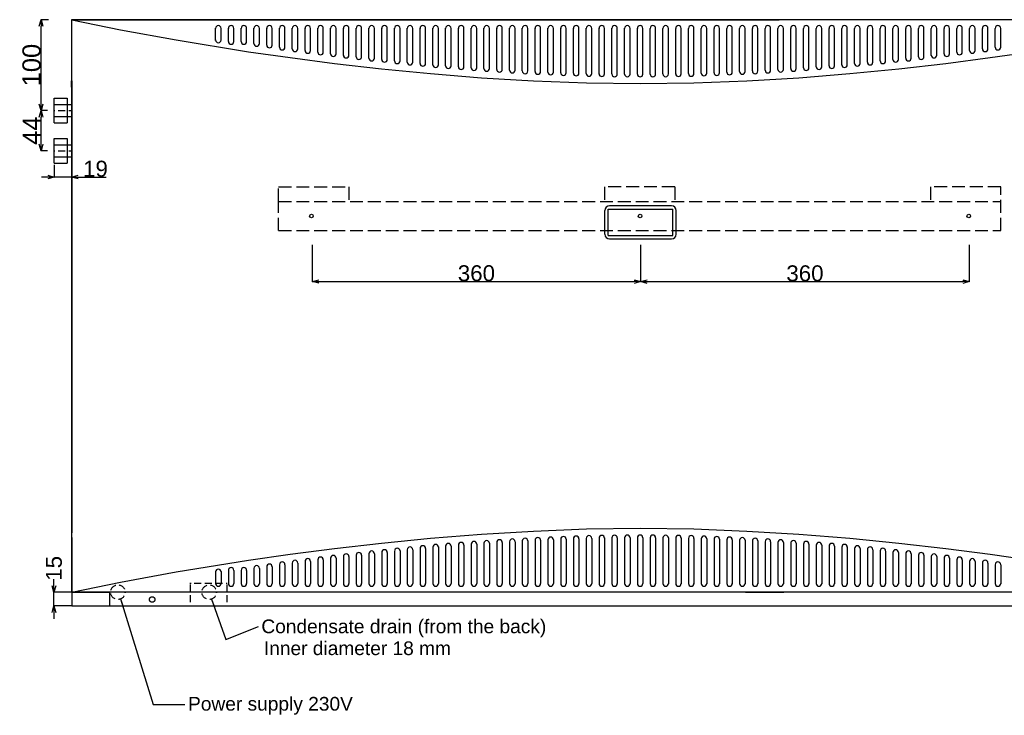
# Model space of a CAD drawing. Extents: x -655 to 3485, y -653 to 2062.
# Tile 3 of 6: x -57 to 1021, y -120 to 642. Entities that reach past the tile are written whole.
import ezdxf

# ---------------------------------------------------------------- set-up
doc = ezdxf.new("R2010")
doc.units = 0
doc.header["$MEASUREMENT"] = 0
doc.linetypes.add('Achse', pattern=[11.5, 0, -4, 7.5, 0])
doc.linetypes.add('Hidden Line', pattern=[19.5611, 14.1111, -5.45])
for name, color, linetype in [('Desky', 7, 'Continuous'), ('Kóty délkové', 7, 'Continuous'), ('Nábytek a zařízení', 7, 'Continuous'), ('Oblouky a kružnice', 7, 'Continuous'), ('Popisky', 7, 'Continuous'), ('Střechy', 7, 'Continuous'), ('Textové bloky', 7, 'Continuous'), ('W_BETON_N2', 7, 'Continuous'), ('W_BETON_N4', 7, 'Continuous'), ('W_VERBLEND_N2', 7, 'Continuous'), ('Zdi', 7, 'Continuous'), ('Čáry', 7, 'Continuous')]:
    doc.layers.add(name, color=color, linetype=linetype)
doc.styles.add('GENERATED_STYLE_1', font='ARIAL.ttf')
doc.styles.get("Standard").update_dxf_attribs({"font": 'txt', "bigfont": 'BIGFONT.SHX'})
doc.dimstyles.new('Dimstyle_32D', dxfattribs={"dimtxt": 17.5, "dimasz": 7.125, "dimexe": 0.18, "dimexo": 0, "dimgap": 0.09, "dimtad": 1, "dimdec": 0, "dimzin": 0, "dimdsep": 46, "dimtxsty": 'GENERATED_STYLE_1', "dimblk": 'ARROWHEAD_3', "dimblk1": 'ARROWHEAD_3', "dimblk2": 'ARROWHEAD_3', "dimcen": 0.09, "dimclrd": 7, "dimclre": 7, "dimclrt": 7, "dimazin": 0, "dimtfac": 1, "dimtdec": 4, "dimtmove": 0, "dimatfit": 0, "dimfxl": 1, "dimtolj": 1, "dimtzin": 0, "dimarcsym": 0})
doc.dimstyles.new('Dimstyle_4D6', dxfattribs={"dimtxt": 17.5, "dimasz": 7.125, "dimexe": 0.18, "dimexo": 0, "dimgap": 0.09, "dimtad": 1, "dimdec": 0, "dimzin": 0, "dimdsep": 46, "dimtxsty": 'GENERATED_STYLE_1', "dimblk": 'ARROWHEAD_3', "dimblk1": 'ARROWHEAD_3', "dimblk2": 'ARROWHEAD_3', "dimcen": 0.09, "dimclrd": 7, "dimclre": 7, "dimclrt": 7, "dimazin": 0, "dimtfac": 1, "dimtdec": 4, "dimtmove": 0, "dimatfit": 0, "dimfxl": 1, "dimtolj": 1, "dimtzin": 0, "dimarcsym": 0})
doc.dimstyles.new('Dimstyle_611', dxfattribs={"dimtxt": 17.5, "dimasz": 7.125, "dimexe": 0.18, "dimexo": 0, "dimgap": 0.09, "dimtad": 1, "dimdec": 0, "dimzin": 0, "dimdsep": 46, "dimtxsty": 'GENERATED_STYLE_1', "dimblk": 'ARROWHEAD_3', "dimblk1": 'ARROWHEAD_3', "dimblk2": 'ARROWHEAD_3', "dimcen": 0.09, "dimclrd": 7, "dimclre": 7, "dimclrt": 7, "dimazin": 0, "dimtfac": 1, "dimtdec": 4, "dimtmove": 0, "dimatfit": 0, "dimfxl": 1, "dimtolj": 1, "dimtzin": 0, "dimarcsym": 0})
doc.dimstyles.new('Dimstyle_822', dxfattribs={"dimtxt": 0.18, "dimasz": 9.12, "dimexe": 0.18, "dimexo": 0.0625, "dimgap": 0.09, "dimtad": 0, "dimtih": 1, "dimtoh": 1, "dimdec": 4, "dimzin": 0, "dimdsep": 46, "dimtxsty": 'Standard', "dimcen": 0.09, "dimadec": 0, "dimazin": 0, "dimtfac": 1, "dimtdec": 4, "dimtmove": 0, "dimatfit": 0, "dimldrblk": 'ARROWHEAD_5', "dimfxl": 1, "dimtolj": 1, "dimtzin": 0, "dimarcsym": 0})
doc.dimstyles.new('Peter', dxfattribs={"dimtxt": 20, "dimasz": 7.125, "dimexe": 0.18, "dimexo": 0, "dimgap": 0.09, "dimtad": 1, "dimdec": 0, "dimzin": 0, "dimdsep": 46, "dimtxsty": 'GENERATED_STYLE_1', "dimblk": 'ARROWHEAD_3', "dimblk1": 'ARROWHEAD_3', "dimblk2": 'ARROWHEAD_3', "dimcen": 0.09, "dimclrd": 7, "dimclre": 7, "dimclrt": 7, "dimazin": 0, "dimtfac": 1, "dimtdec": 4, "dimtmove": 0, "dimatfit": 0, "dimfxl": 1, "dimtolj": 1, "dimtzin": 0, "dimarcsym": 0})

# ---------------------------------------------------------------- blocks, each defined once
blk = doc.blocks.new('SPLINE_1', base_point=(9313.4, 3493.1))
at = {"layer": 'W_VERBLEND_N2', "color": 7, "linetype": 'Continuous'}
blk.add_lwpolyline([(9313.4, 3493.1), (9366.6, 3482.2), (9427.6, 3471), (9507, 3458.1), (9552.4, 3451.6), (9601.1, 3445.3), (9652.5, 3439.4), (9706.3, 3434.1), (9762, 3429.6), (9819.1, 3426.1), (9877.2, 3423.9), (9935.9, 3423.1), (9994.6, 3423.9), (10052.7, 3426.1), (10109.8, 3429.6), (10165.5, 3434.1), (10219.3, 3439.4), (10270.7, 3445.3), (10319.4, 3451.6), (10364.8, 3458.1), (10444.2, 3471), (10505.2, 3482.2), (10558.4, 3493.1)], dxfattribs=at)
blk = doc.blocks.new('SPLINE_3', base_point=(9313.4, 2853.1))
at = {"layer": 'W_VERBLEND_N2', "color": 7, "linetype": 'Continuous'}
blk.add_lwpolyline([(9313.4, 2853.1), (9366.6, 2864.1), (9427.6, 2875.3), (9507, 2888.1), (9552.4, 2894.7), (9601.1, 2901), (9652.5, 2906.9), (9706.3, 2912.2), (9762, 2916.7), (9819.1, 2920.1), (9877.2, 2922.4), (9935.9, 2923.1), (9994.6, 2922.4), (10052.7, 2920.1), (10109.8, 2916.7), (10165.5, 2912.2), (10219.3, 2906.9), (10270.7, 2901), (10319.4, 2894.7), (10364.8, 2888.1), (10444.2, 2875.3), (10505.2, 2864.1), (10558.4, 2853.1)], dxfattribs=at)
blk = doc.blocks.new('ARROWHEAD_3')
at = {"color": 0, "linetype": 'Continuous'}
blk.add_line((0, 0), (-1, 0), dxfattribs=at)
blk.add_lwpolyline([(-1, 0.2679), (0, 0), (-1, -0.2679)], dxfattribs=at)
blk = doc.blocks.new('*D31')
at = {"layer": 'Defpoints', "color": 0}
for p in [(-19.6, 15), (50.5, 15), (0, 0)]:
    blk.add_point(p, dxfattribs=at)
at = {"layer": 'Kóty délkové', "color": 7, "linetype": 'Continuous', "lineweight": -2}
for p, q in [((-19.6, 22.1), (-19.6, 29.3)), ((50.5, 15), (-19.8, 15)), ((-19.6, 0), (-19.6, 15)), ((0, 0), (-19.8, 0)), ((-19.6, 0), (-19.6, -14.2))]:
    blk.add_line(p, q, dxfattribs=at)
at = {"layer": 'Kóty délkové', "color": 7, "lineweight": -2, "xscale": 7.124999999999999, "yscale": 7.124999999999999, "zscale": 7.124999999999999}
for p, rotation in [((-19.6, 15), 269.9999999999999), ((-19.6, 0), 89.99999999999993)]:
    blk.add_blockref('ARROWHEAD_3', p, dxfattribs=dict(at, rotation=rotation))
at = {"layer": 'Kóty délkové', "color": 7, "linetype": 'Continuous', "insert": (-19.6, 41.1), "char_height": 17.5, "attachment_point": 5, "rotation": 90, "style": 'GENERATED_STYLE_1'}
blk.add_mtext('\\A1;15', dxfattribs=at)
blk = doc.blocks.new('ARROWHEAD_5')
at = {"color": 0, "linetype": 'Continuous'}
blk.add_line((0, 0), (-1, 0), dxfattribs=at)
blk.add_solid([(-1, 0.2679), (0, 0), (-1, -0.2679), (-1, 0.2679)], dxfattribs=at)
blk = doc.blocks.new('*D143')
at = {"layer": 'Defpoints', "color": 0}
for p in [(-0.2, 642), (-19.2, 483), (-19.2, 469.7)]:
    blk.add_point(p, dxfattribs=at)
at = {"layer": 'Kóty délkové', "color": 7, "linetype": 'Continuous', "lineweight": -2}
for p, q in [((-0.2, 642), (-0.2, 469.5)), ((-19.2, 483), (-19.2, 469.5)), ((-19.2, 469.7), (-33.4, 469.7)), ((-0.2, 469.7), (-19.2, 469.7)), ((-0.2, 469.7), (37.7, 469.7)), ((-0.2, 469.7), (14.1, 469.7))]:
    blk.add_line(p, q, dxfattribs=at)
at = {"layer": 'Kóty délkové', "color": 7, "lineweight": -2, "xscale": 7.124999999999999, "yscale": 7.124999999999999, "zscale": 7.124999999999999}
blk.add_blockref('ARROWHEAD_3', (-19.2, 469.7), dxfattribs=at)
at = {"layer": 'Kóty délkové', "color": 7, "lineweight": -2, "xscale": 7.124999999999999, "yscale": 7.124999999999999, "zscale": 7.124999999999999, "rotation": 180}
blk.add_blockref('ARROWHEAD_3', (-0.2, 469.7), dxfattribs=at)
at = {"layer": 'Kóty délkové', "color": 7, "linetype": 'Continuous', "insert": (25.9, 478.7), "char_height": 17.5, "attachment_point": 5, "style": 'GENERATED_STYLE_1'}
blk.add_mtext('\\A1;19', dxfattribs=at)
blk = doc.blocks.new('*D144')
at = {"color": 7, "linetype": 'Continuous', "lineweight": -2}
for p, q in [((-25.4, 642), (-33.9, 642)), ((-33.7, 549.7), (-33.7, 634.9)), ((-26.5, 542.5), (-33.9, 542.5))]:
    blk.add_line(p, q, dxfattribs=at)
at = {"layer": 'Defpoints', "color": 0}
for p in [(-33.7, 642), (-25.4, 642), (-26.5, 542.5)]:
    blk.add_point(p, dxfattribs=at)
at = {"color": 7, "lineweight": -2, "xscale": 7.124999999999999, "yscale": 7.124999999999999, "zscale": 7.124999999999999}
for p, rotation in [((-33.7, 642), 90), ((-33.7, 542.5), 270)]:
    blk.add_blockref('ARROWHEAD_3', p, dxfattribs=dict(at, rotation=rotation))
at = {"color": 7, "linetype": 'Continuous', "lineweight": 0, "insert": (-44, 592.3), "char_height": 20, "attachment_point": 5, "rotation": 90, "style": 'GENERATED_STYLE_1'}
blk.add_mtext('\\A1;100', dxfattribs=at)
blk = doc.blocks.new('*D145')
at = {"color": 7, "linetype": 'Continuous', "lineweight": -2}
for p, q in [((-26.5, 542.5), (-33.9, 542.5)), ((-33.7, 505.7), (-33.7, 535.4)), ((-26.7, 498.5), (-33.9, 498.5))]:
    blk.add_line(p, q, dxfattribs=at)
at = {"layer": 'Defpoints', "color": 0}
for p in [(-33.7, 542.5), (-26.5, 542.5), (-26.7, 498.5)]:
    blk.add_point(p, dxfattribs=at)
at = {"color": 7, "lineweight": -2, "xscale": 7.124999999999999, "yscale": 7.124999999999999, "zscale": 7.124999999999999}
for p, rotation in [((-33.7, 542.5), 90), ((-33.7, 498.5), 270)]:
    blk.add_blockref('ARROWHEAD_3', p, dxfattribs=dict(at, rotation=rotation))
at = {"color": 7, "linetype": 'Continuous', "lineweight": 0, "insert": (-43.8, 520.5), "char_height": 20, "attachment_point": 5, "rotation": 90, "style": 'GENERATED_STYLE_1'}
blk.add_mtext('\\A1;44', dxfattribs=at)
blk = doc.blocks.new('*D182')
at = {"layer": 'Defpoints', "color": 0}
for p in [(263.4, 395.6), (623.1, 395.5), (623.1, 355.1)]:
    blk.add_point(p, dxfattribs=at)
at = {"layer": 'Kóty délkové', "color": 7, "linetype": 'Continuous', "lineweight": -2}
for p, q in [((263.4, 395.6), (263.4, 355)), ((623.1, 395.5), (623.1, 354.9)), ((270.5, 355.2), (616, 355.1))]:
    blk.add_line(p, q, dxfattribs=at)
at = {"layer": 'Kóty délkové', "color": 7, "lineweight": -2, "xscale": 7.124999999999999, "yscale": 7.124999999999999, "zscale": 7.124999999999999}
for p, rotation in [((263.4, 355.2), 179.9870579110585), ((623.1, 355.1), 359.9870579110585)]:
    blk.add_blockref('ARROWHEAD_3', p, dxfattribs=dict(at, rotation=rotation))
at = {"layer": 'Kóty délkové', "color": 7, "linetype": 'Continuous', "insert": (443.2, 364.2), "char_height": 17.5, "attachment_point": 5, "rotation": 359.9871, "style": 'GENERATED_STYLE_1'}
blk.add_mtext('\\A1;360', dxfattribs=at)
blk = doc.blocks.new('*D183')
at = {"layer": 'Defpoints', "color": 0}
for p in [(623.1, 395.5), (983, 395.5), (983, 355.1)]:
    blk.add_point(p, dxfattribs=at)
at = {"layer": 'Kóty délkové', "color": 7, "linetype": 'Continuous', "lineweight": -2}
for p, q in [((623.1, 395.5), (623.1, 354.9)), ((983, 395.5), (983, 354.9)), ((630.2, 355.1), (975.9, 355.1))]:
    blk.add_line(p, q, dxfattribs=at)
at = {"layer": 'Kóty délkové', "color": 7, "lineweight": -2, "xscale": 7.124999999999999, "yscale": 7.124999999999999, "zscale": 7.124999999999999, "rotation": 180}
blk.add_blockref('ARROWHEAD_3', (623.1, 355.1), dxfattribs=at)
at = {"layer": 'Kóty délkové', "color": 7, "lineweight": -2, "xscale": 7.124999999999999, "yscale": 7.124999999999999, "zscale": 7.124999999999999}
blk.add_blockref('ARROWHEAD_3', (983, 355.1), dxfattribs=at)
at = {"layer": 'Kóty délkové', "color": 7, "linetype": 'Continuous', "insert": (803.1, 364.1), "char_height": 17.5, "attachment_point": 5, "style": 'GENERATED_STYLE_1'}
blk.add_mtext('\\A1;360', dxfattribs=at)

msp = doc.modelspace()

# ---------------------------------------------------------------- linework, layer by layer
at = {"layer": 'Desky', "color": 7, "linetype": 'Continuous'}
for p, q in [((5, 642), (775, 642)), ((0, 15), (0, 20)), ((0, 15), (41.6, 15)), ((738, 15.1), (780, 15.1))]:
    msp.add_line(p, q, dxfattribs=at)
at = {"layer": 'Nábytek a zařízení', "color": 7, "linetype": 'Continuous'}
for p, q in [((1245, 15.1), (41.6, 15.1)), ((125, 0), (125.4, 0)), ((125.4, 0), (126.5, 0)), ((126.5, 0), (128.3, 0)), ((128.3, 0), (130.8, 0)), ((130.8, 0), (133.9, 0)), ((133.9, 0), (137.5, 0)), ((137.5, 0), (141.4, 0)), ((141.4, 0), (145.7, 0)), ((145.7, 0), (150, 0)), ((150, 0), (154.3, 0)), ((154.3, 0), (158.6, 0)), ((158.6, 0), (162.5, 0)), ((162.5, 0), (166.1, 0)), ((166.1, 0), (169.2, 0)), ((169.2, 0), (171.7, 0)), ((171.7, 0), (173.5, 0)), ((173.5, 0), (174.6, 0)), ((174.6, 0), (175, 0))]:
    msp.add_line(p, q, dxfattribs=at)
at = {"layer": 'Oblouky a kružnice', "color": 8, "linetype": 'Continuous'}
for centre in [(262.5, 427), (622.5, 427), (982.5, 427)]:
    msp.add_circle(centre, 2, dxfattribs=at)
at = {"layer": 'Oblouky a kružnice', "color": 7, "linetype": 'Achse'}
for centre in [(50.5, 15), (150.5, 15)]:
    msp.add_circle(centre, 8, dxfattribs=at)
at = {"layer": 'Střechy', "color": 7, "linetype": 'Continuous'}
for p, q in [((-0.2, 642), (-0.2, 575)), ((780, 642), (0, 642)), ((-0.2, 568), (-0.2, 575))]:
    msp.add_line(p, q, dxfattribs=at)
at = {"layer": 'W_BETON_N2', "color": 7, "linetype": 'Continuous'}
for p, q in [((157.5, 619.3), (157.5, 632.7)), ((163.5, 619.3), (163.5, 632.5)), ((171.5, 618.1), (171.5, 632.7)), ((177.5, 618.1), (177.5, 632.5)), ((185.5, 618.1), (185.5, 632.7)), ((191.5, 618.1), (191.5, 632.5)), ((199.5, 615.9), (199.5, 632.7)), ((205.5, 615.9), (205.5, 632.5)), ((213.5, 614.2), (213.5, 632.7)), ((219.5, 614.2), (219.5, 632.5)), ((227.5, 611.9), (227.5, 632.7)), ((233.5, 611.9), (233.5, 632.5)), ((241.5, 610.1), (241.5, 632.7)), ((247.5, 610.1), (247.5, 632.5)), ((255.5, 608.3), (255.5, 632.7)), ((261.5, 608.3), (261.5, 632.5)), ((269.5, 606.5), (269.5, 632.7)), ((275.5, 606.5), (275.5, 632.5)), ((283.5, 604.7), (283.5, 632.7)), ((289.5, 604.7), (289.5, 632.5)), ((297.5, 602.8), (297.5, 632.7)), ((303.5, 602.8), (303.5, 632.5)), ((311.5, 601.5), (311.5, 632.7)), ((317.5, 601.5), (317.5, 632.5)), ((325.5, 599.9), (325.5, 632.7)), ((331.5, 599.9), (331.5, 632.5)), ((339.5, 598.5), (339.5, 632.7)), ((345.5, 598.5), (345.5, 632.5)), ((353.5, 597), (353.5, 632.7)), ((359.5, 596.9), (359.5, 632.5)), ((367.5, 595.5), (367.5, 632.7)), ((373.5, 595.5), (373.5, 632.5)), ((381.5, 594.1), (381.5, 632.7)), ((387.5, 594.1), (387.5, 632.5)), ((395.5, 592.4), (395.5, 632.7)), ((401.5, 592.4), (401.5, 632.5)), ((409.5, 591.6), (409.5, 632.7)), ((415.5, 591.6), (415.5, 632.5)), ((423.5, 590.5), (423.5, 632.7)), ((429.5, 590.5), (429.5, 632.5)), ((437.5, 589.4), (437.5, 632.7)), ((443.5, 589.4), (443.5, 632.5)), ((451.5, 588.5), (451.5, 632.7)), ((457.5, 588.5), (457.5, 632.5)), ((465.5, 587.6), (465.5, 632.7)), ((471.5, 587.6), (471.5, 632.5)), ((479.5, 586.7), (479.5, 632.7)), ((485.5, 586.7), (485.5, 632.5)), ((493.5, 585.9), (493.5, 632.7)), ((499.5, 585.9), (499.5, 632.5)), ((507.5, 585.2), (507.5, 632.7)), ((513.5, 585.2), (513.5, 632.5)), ((521.5, 584.6), (521.5, 632.7)), ((527.5, 584.6), (527.5, 632.5)), ((535.5, 584), (535.5, 632.7)), ((541.5, 584), (541.5, 632.5)), ((549.5, 583.5), (549.5, 632.7)), ((555.5, 583.5), (555.5, 632.5)), ((563.5, 583.1), (563.5, 632.7)), ((569.5, 583.1), (569.5, 632.5)), ((577.5, 582.4), (577.5, 632.7)), ((583.5, 582.4), (583.5, 632.5)), ((591.5, 582.4), (591.5, 632.7)), ((597.5, 582.4), (597.5, 632.5)), ((605.5, 582.4), (605.5, 632.7)), ((611.5, 582.4), (611.5, 632.5)), ((619.5, 582.4), (619.5, 632.7)), ((625.5, 582.4), (625.5, 632.5)), ((633.5, 582.4), (633.5, 632.5)), ((639.5, 582.4), (639.5, 632.7)), ((647.5, 582.4), (647.5, 632.5)), ((653.5, 582.4), (653.5, 632.7)), ((661.5, 582.4), (661.5, 632.5)), ((667.5, 582.4), (667.5, 632.7)), ((675.5, 583.1), (675.5, 632.5)), ((681.5, 583.1), (681.5, 632.7)), ((689.5, 583.5), (689.5, 632.5)), ((695.5, 583.5), (695.5, 632.7)), ((703.5, 584), (703.5, 632.5)), ((709.5, 584), (709.5, 632.7)), ((717.5, 584.6), (717.5, 632.5)), ((723.5, 584.6), (723.5, 632.7)), ((731.5, 585.2), (731.5, 632.5)), ((737.5, 585.2), (737.5, 632.7)), ((745.5, 585.9), (745.5, 632.5)), ((751.5, 585.9), (751.5, 632.7)), ((759.5, 586.7), (759.5, 632.5)), ((765.5, 586.7), (765.5, 632.7)), ((773.5, 587.6), (773.5, 632.5)), ((779.5, 587.6), (779.5, 632.7)), ((787.5, 588.5), (787.5, 632.5)), ((793.5, 588.5), (793.5, 632.7)), ((801.5, 589.4), (801.5, 632.5)), ((807.5, 589.4), (807.5, 632.7)), ((815.5, 590.5), (815.5, 632.5)), ((821.5, 590.5), (821.5, 632.7)), ((829.5, 591.6), (829.5, 632.5)), ((835.5, 591.6), (835.5, 632.7)), ((843.5, 592.4), (843.5, 632.5)), ((849.5, 592.4), (849.5, 632.7)), ((857.5, 594.1), (857.5, 632.5)), ((863.5, 594.1), (863.5, 632.7)), ((871.5, 595.5), (871.5, 632.5)), ((877.5, 595.5), (877.5, 632.7)), ((885.5, 596.9), (885.5, 632.5)), ((891.5, 597), (891.5, 632.7)), ((899.5, 598.5), (899.5, 632.5)), ((905.5, 598.5), (905.5, 632.7)), ((913.5, 599.9), (913.5, 632.5)), ((919.5, 599.9), (919.5, 632.7)), ((927.5, 601.5), (927.5, 632.5)), ((933.5, 601.5), (933.5, 632.7)), ((941.5, 602.8), (941.5, 632.5)), ((947.5, 602.8), (947.5, 632.7)), ((955.5, 604.7), (955.5, 632.5)), ((961.5, 604.7), (961.5, 632.7)), ((969.5, 606.5), (969.5, 632.5)), ((975.5, 606.5), (975.5, 632.7)), ((983.5, 608.3), (983.5, 632.5)), ((989.5, 608.3), (989.5, 632.7)), ((997.5, 610.1), (997.5, 632.5)), ((1003.5, 610.1), (1003.5, 632.7)), ((1011.5, 611.9), (1011.5, 632.5)), ((1017.5, 611.9), (1017.5, 632.7)), ((584, 407), (584, 433)), ((587.5, 405.5), (587.5, 434.5)), ((587.5, 434.5), (658.5, 434.5)), ((657, 438), (589, 438)), ((658.5, 405.5), (658.5, 434.5)), ((662, 407), (662, 433)), ((587.5, 405.5), (658.5, 405.5)), ((589, 402), (657, 402)), ((409.5, 65.4), (409.5, 24.3)), ((415.5, 65.4), (415.5, 24.5)), ((423.5, 66.5), (423.5, 24.3)), ((429.5, 66.5), (429.5, 24.5)), ((437.5, 67.6), (437.5, 24.3)), ((443.5, 67.6), (443.5, 24.5)), ((451.5, 68.5), (451.5, 24.3)), ((457.5, 68.5), (457.5, 24.5)), ((465.5, 69.4), (465.5, 24.3)), ((471.5, 69.4), (471.5, 24.5)), ((479.5, 70.3), (479.5, 24.3)), ((485.5, 70.3), (485.5, 24.5)), ((493.5, 71.1), (493.5, 24.3)), ((499.5, 71.1), (499.5, 24.5)), ((507.5, 71.8), (507.5, 24.3)), ((513.5, 71.8), (513.5, 24.5)), ((521.5, 72.4), (521.5, 24.3)), ((527.5, 72.4), (527.5, 24.5)), ((535.5, 73), (535.5, 24.3)), ((541.5, 73), (541.5, 24.5)), ((549.5, 73.5), (549.5, 24.3)), ((555.5, 73.5), (555.5, 24.5)), ((563.5, 73.9), (563.5, 24.3)), ((569.5, 73.9), (569.5, 24.5)), ((577.5, 74.6), (577.5, 24.3)), ((583.5, 74.6), (583.5, 24.5)), ((591.5, 74.6), (591.5, 24.3)), ((597.5, 74.6), (597.5, 24.5)), ((605.5, 74.6), (605.5, 24.3)), ((611.5, 74.6), (611.5, 24.5)), ((619.5, 74.6), (619.5, 24.3)), ((625.5, 74.6), (625.5, 24.5)), ((633.5, 74.6), (633.5, 24.5)), ((639.5, 74.6), (639.5, 24.3)), ((647.5, 74.6), (647.5, 24.5)), ((653.5, 74.6), (653.5, 24.3)), ((661.5, 74.6), (661.5, 24.5)), ((667.5, 74.6), (667.5, 24.3)), ((675.5, 73.9), (675.5, 24.5)), ((681.5, 73.9), (681.5, 24.3)), ((689.5, 73.5), (689.5, 24.5)), ((695.5, 73.5), (695.5, 24.3)), ((703.5, 73), (703.5, 24.5)), ((709.5, 73), (709.5, 24.3)), ((717.5, 72.4), (717.5, 24.5)), ((723.5, 72.4), (723.5, 24.3)), ((731.5, 71.8), (731.5, 24.5)), ((737.5, 71.8), (737.5, 24.3)), ((745.5, 71.1), (745.5, 24.5)), ((751.5, 71.1), (751.5, 24.3)), ((759.5, 70.3), (759.5, 24.5)), ((765.5, 70.3), (765.5, 24.3)), ((773.5, 69.4), (773.5, 24.5)), ((779.5, 69.4), (779.5, 24.3)), ((787.5, 68.5), (787.5, 24.5)), ((793.5, 68.5), (793.5, 24.3)), ((801.5, 67.6), (801.5, 24.5)), ((807.5, 67.6), (807.5, 24.3)), ((815.5, 66.5), (815.5, 24.5)), ((821.5, 66.5), (821.5, 24.3)), ((829.5, 65.4), (829.5, 24.5)), ((835.5, 65.4), (835.5, 24.3)), ((297.5, 54.2), (297.5, 24.3)), ((303.5, 54.2), (303.5, 24.5)), ((311.5, 55.5), (311.5, 24.3)), ((317.5, 55.5), (317.5, 24.5)), ((325.5, 57.1), (325.5, 24.3)), ((331.5, 57.1), (331.5, 24.5)), ((339.5, 58.5), (339.5, 24.3)), ((345.5, 58.5), (345.5, 24.5)), ((353.5, 60), (353.5, 24.3)), ((359.5, 60.1), (359.5, 24.5)), ((367.5, 61.5), (367.5, 24.3)), ((373.5, 61.5), (373.5, 24.5)), ((381.5, 62.9), (381.5, 24.3)), ((387.5, 62.9), (387.5, 24.5)), ((395.5, 64.6), (395.5, 24.3)), ((401.5, 64.6), (401.5, 24.5)), ((843.5, 64.6), (843.5, 24.5)), ((849.5, 64.6), (849.5, 24.3)), ((857.5, 62.9), (857.5, 24.5)), ((863.5, 62.9), (863.5, 24.3)), ((871.5, 61.5), (871.5, 24.5)), ((877.5, 61.5), (877.5, 24.3)), ((885.5, 60.1), (885.5, 24.5)), ((891.5, 60), (891.5, 24.3)), ((899.5, 58.5), (899.5, 24.5)), ((905.5, 58.5), (905.5, 24.3)), ((913.5, 57.1), (913.5, 24.5)), ((919.5, 57.1), (919.5, 24.3)), ((927.5, 55.5), (927.5, 24.5)), ((933.5, 55.5), (933.5, 24.3)), ((941.5, 54.2), (941.5, 24.5)), ((947.5, 54.2), (947.5, 24.3)), ((227.5, 45.1), (227.5, 24.3)), ((233.5, 45.1), (233.5, 24.5)), ((241.5, 46.9), (241.5, 24.3)), ((247.5, 46.9), (247.5, 24.5)), ((255.5, 48.7), (255.5, 24.3)), ((261.5, 48.7), (261.5, 24.5)), ((269.5, 50.5), (269.5, 24.3)), ((275.5, 50.5), (275.5, 24.5)), ((283.5, 52.3), (283.5, 24.3)), ((289.5, 52.3), (289.5, 24.5)), ((955.5, 52.3), (955.5, 24.5)), ((961.5, 52.3), (961.5, 24.3)), ((969.5, 50.5), (969.5, 24.5)), ((975.5, 50.5), (975.5, 24.3)), ((983.5, 48.7), (983.5, 24.5)), ((989.5, 48.7), (989.5, 24.3)), ((997.5, 46.9), (997.5, 24.5)), ((1003.5, 46.9), (1003.5, 24.3)), ((1011.5, 45.1), (1011.5, 24.5)), ((1017.5, 45.1), (1017.5, 24.3)), ((157.5, 37.7), (157.5, 24.3)), ((163.5, 37.7), (163.5, 24.5)), ((171.5, 38.9), (171.5, 24.3)), ((177.5, 38.9), (177.5, 24.5)), ((185.5, 38.9), (185.5, 24.3)), ((191.5, 38.9), (191.5, 24.5)), ((199.5, 41.1), (199.5, 24.3)), ((205.5, 41.1), (205.5, 24.5)), ((213.5, 42.8), (213.5, 24.3)), ((219.5, 42.8), (219.5, 24.5))]:
    msp.add_line(p, q, dxfattribs=at)
at = {"layer": 'W_BETON_N4', "color": 7, "linetype": 'Continuous'}
for centre, radius, start, end in [((160.5, 632.5), 3, 0, 180), ((174.5, 632.5), 3, 0, 180), ((188.5, 632.5), 3, 0, 180), ((202.5, 632.5), 3, 0, 180), ((216.5, 632.5), 3, 0, 180), ((230.5, 632.5), 3, 0, 180), ((244.5, 632.5), 3, 0, 180), ((258.5, 632.5), 3, 0, 180), ((272.5, 632.5), 3, 0, 180), ((286.5, 632.5), 3, 0, 180), ((300.5, 632.5), 3, 0, 180), ((314.5, 632.5), 3, 0, 180), ((328.5, 632.5), 3, 0, 180), ((342.5, 632.5), 3, 0, 180), ((356.5, 632.5), 3, 0, 180), ((370.5, 632.5), 3, 0, 180), ((384.5, 632.5), 3, 0, 180), ((398.5, 632.5), 3, 0, 180), ((412.5, 632.5), 3, 0, 180), ((426.5, 632.5), 3, 0, 180), ((440.5, 632.5), 3, 0, 180), ((454.5, 632.5), 3, 0, 180), ((468.5, 632.5), 3, 0, 180), ((482.5, 632.5), 3, 0, 180), ((496.5, 632.5), 3, 0, 180), ((510.5, 632.5), 3, 0, 180), ((524.5, 632.5), 3, 0, 180), ((538.5, 632.5), 3, 0, 180), ((552.5, 632.5), 3, 0, 180), ((566.5, 632.5), 3, 0, 180), ((580.5, 632.5), 3, 0, 180), ((594.5, 632.5), 3, 0, 180), ((608.5, 632.5), 3, 0, 180), ((622.5, 632.5), 3, 0, 180), ((636.5, 632.5), 3, 0, 180), ((650.5, 632.5), 3, 0, 180), ((664.5, 632.5), 3, 0, 180), ((678.5, 632.5), 3, 0, 180), ((692.5, 632.5), 3, 0, 180), ((706.5, 632.5), 3, 0, 180), ((720.5, 632.5), 3, 0, 180), ((734.5, 632.5), 3, 0, 180), ((748.5, 632.5), 3, 0, 180), ((762.5, 632.5), 3, 0, 180), ((776.5, 632.5), 3, 0, 180), ((790.5, 632.5), 3, 0, 180), ((804.5, 632.5), 3, 0, 180), ((818.5, 632.5), 3, 0, 180), ((832.5, 632.5), 3, 0, 180), ((846.5, 632.5), 3, 0, 180), ((860.5, 632.5), 3, 0, 180), ((874.5, 632.5), 3, 0, 180), ((888.5, 632.5), 3, 0, 180), ((902.5, 632.5), 3, 0, 180), ((916.5, 632.5), 3, 0, 180), ((930.5, 632.5), 3, 0, 180), ((944.5, 632.5), 3, 0, 180), ((958.5, 632.5), 3, 0, 180), ((972.5, 632.5), 3, 0, 180), ((986.5, 632.5), 3, 0, 180), ((1000.5, 632.5), 3, 0, 180), ((1014.5, 632.5), 3, 0, 180), ((160.5, 619.8), 3, 180, 0), ((174.5, 618.1), 3, 180, 0), ((188.5, 618.1), 3, 180, 0), ((202.5, 615.9), 3, 180, 0), ((216.5, 614.2), 3, 180, 0), ((230.5, 611.9), 3, 180, 0), ((244.5, 610.1), 3, 180, 0), ((258.5, 608.3), 3, 180, 0), ((272.5, 606.5), 3, 180, 0), ((286.5, 604.7), 3, 180, 0), ((958.5, 604.7), 3, 180, 0), ((972.5, 606.5), 3, 180, 0), ((986.5, 608.3), 3, 180, 0), ((1000.5, 610.1), 3, 180, 0), ((1014.5, 611.9), 3, 180, 0), ((300.5, 603.1), 3, 180, 0), ((314.5, 601.5), 3, 180, 0), ((328.5, 599.9), 3, 180, 0), ((342.5, 598.5), 3, 180, 0), ((356.5, 596.9), 3, 180, 0), ((370.5, 595.5), 3, 180, 0), ((384.5, 594.1), 3, 180, 0), ((860.5, 594.1), 3, 180, 0), ((874.5, 595.5), 3, 180, 0), ((888.5, 596.9), 3, 180, 0), ((902.5, 598.5), 3, 180, 0), ((916.5, 599.9), 3, 180, 0), ((930.5, 601.5), 3, 180, 0), ((944.5, 603.1), 3, 180, 0), ((398.5, 592.7), 3, 180, 0), ((412.5, 591.6), 3, 180, 0), ((426.5, 590.5), 3, 180, 0), ((440.5, 589.4), 3, 180, 0), ((454.5, 588.5), 3, 180, 0), ((468.5, 587.6), 3, 180, 0), ((482.5, 586.7), 3, 180, 0), ((496.5, 585.9), 3, 180, 0), ((510.5, 585.2), 3, 180, 0), ((524.5, 584.6), 3, 180, 0), ((538.5, 584), 3, 180, 0), ((552.5, 583.5), 3, 180, 0), ((566.5, 583.1), 3, 180, 0), ((580.5, 582.8), 3, 180, 0), ((594.5, 582.6), 3, 180, 0), ((608.5, 582.5), 3, 180, 0), ((636.5, 582.5), 3, 180, 0), ((650.5, 582.6), 3, 180, 0), ((664.5, 582.8), 3, 180, 0), ((678.5, 583.1), 3, 180, 0), ((692.5, 583.5), 3, 180, 0), ((706.5, 584), 3, 180, 0), ((720.5, 584.6), 3, 180, 0), ((734.5, 585.2), 3, 180, 0), ((748.5, 585.9), 3, 180, 0), ((762.5, 586.7), 3, 180, 0), ((776.5, 587.6), 3, 180, 0), ((790.5, 588.5), 3, 180, 0), ((804.5, 589.4), 3, 180, 0), ((818.5, 590.5), 3, 180, 0), ((832.5, 591.6), 3, 180, 0), ((846.5, 592.7), 3, 180, 0), ((622.5, 582.4), 3, 180, 0), ((589, 433), 5, 90, 180), ((657, 433), 5, 0, 90), ((589, 407), 5, 180, 270), ((657, 407), 5, 270, 0), ((538.5, 73), 3, 0, 180), ((552.5, 73.5), 3, 0, 180), ((566.5, 73.9), 3, 0, 180), ((580.5, 74.2), 3, 0, 180), ((594.5, 74.4), 3, 0, 180), ((608.5, 74.5), 3, 0, 180), ((622.5, 74.6), 3, 0, 180), ((636.5, 74.5), 3, 0, 180), ((650.5, 74.4), 3, 0, 180), ((664.5, 74.2), 3, 0, 180), ((678.5, 73.9), 3, 0, 180), ((692.5, 73.5), 3, 0, 180), ((706.5, 73), 3, 0, 180), ((384.5, 62.9), 3, 0, 180), ((398.5, 64.3), 3, 0, 180), ((412.5, 65.4), 3, 0, 180), ((426.5, 66.5), 3, 0, 180), ((440.5, 67.6), 3, 0, 180), ((454.5, 68.5), 3, 0, 180), ((468.5, 69.4), 3, 0, 180), ((482.5, 70.3), 3, 0, 180), ((496.5, 71.1), 3, 0, 180), ((510.5, 71.8), 3, 0, 180), ((524.5, 72.4), 3, 0, 180), ((720.5, 72.4), 3, 0, 180), ((734.5, 71.8), 3, 0, 180), ((748.5, 71.1), 3, 0, 180), ((762.5, 70.3), 3, 0, 180), ((776.5, 69.4), 3, 0, 180), ((790.5, 68.5), 3, 0, 180), ((804.5, 67.6), 3, 0, 180), ((818.5, 66.5), 3, 0, 180), ((832.5, 65.4), 3, 0, 180), ((846.5, 64.3), 3, 0, 180), ((860.5, 62.9), 3, 0, 180), ((286.5, 52.3), 3, 0, 180), ((300.5, 53.9), 3, 0, 180), ((314.5, 55.5), 3, 0, 180), ((328.5, 57.1), 3, 0, 180), ((342.5, 58.5), 3, 0, 180), ((356.5, 60.1), 3, 0, 180), ((370.5, 61.5), 3, 0, 180), ((874.5, 61.5), 3, 0, 180), ((888.5, 60.1), 3, 0, 180), ((902.5, 58.5), 3, 0, 180), ((916.5, 57.1), 3, 0, 180), ((930.5, 55.5), 3, 0, 180), ((944.5, 53.9), 3, 0, 180), ((958.5, 52.3), 3, 0, 180), ((202.5, 41.1), 3, 0, 180), ((216.5, 42.8), 3, 0, 180), ((230.5, 45.1), 3, 0, 180), ((244.5, 46.9), 3, 0, 180), ((258.5, 48.7), 3, 0, 180), ((272.5, 50.5), 3, 0, 180), ((972.5, 50.5), 3, 0, 180), ((986.5, 48.7), 3, 0, 180), ((1000.5, 46.9), 3, 0, 180), ((1014.5, 45.1), 3, 0, 180), ((160.5, 37.2), 3, 0, 180), ((174.5, 38.9), 3, 0, 180), ((188.5, 38.9), 3, 0, 180), ((160.5, 24.5), 3, 180, 0), ((174.5, 24.5), 3, 180, 0), ((188.5, 24.5), 3, 180, 0), ((202.5, 24.5), 3, 180, 0), ((216.5, 24.5), 3, 180, 0), ((230.5, 24.5), 3, 180, 0), ((244.5, 24.5), 3, 180, 0), ((258.5, 24.5), 3, 180, 0), ((272.5, 24.5), 3, 180, 0), ((286.5, 24.5), 3, 180, 0), ((300.5, 24.5), 3, 180, 0), ((314.5, 24.5), 3, 180, 0), ((328.5, 24.5), 3, 180, 0), ((342.5, 24.5), 3, 180, 0), ((356.5, 24.5), 3, 180, 0), ((370.5, 24.5), 3, 180, 0), ((384.5, 24.5), 3, 180, 0), ((398.5, 24.5), 3, 180, 0), ((412.5, 24.5), 3, 180, 0), ((426.5, 24.5), 3, 180, 0), ((440.5, 24.5), 3, 180, 0), ((454.5, 24.5), 3, 180, 0), ((468.5, 24.5), 3, 180, 0), ((482.5, 24.5), 3, 180, 0), ((496.5, 24.5), 3, 180, 0), ((510.5, 24.5), 3, 180, 0), ((524.5, 24.5), 3, 180, 0), ((538.5, 24.5), 3, 180, 0), ((552.5, 24.5), 3, 180, 0), ((566.5, 24.5), 3, 180, 0), ((580.5, 24.5), 3, 180, 0), ((594.5, 24.5), 3, 180, 0), ((608.5, 24.5), 3, 180, 0), ((622.5, 24.5), 3, 180, 0), ((636.5, 24.5), 3, 180, 0), ((650.5, 24.5), 3, 180, 0), ((664.5, 24.5), 3, 180, 0), ((678.5, 24.5), 3, 180, 0), ((692.5, 24.5), 3, 180, 0), ((706.5, 24.5), 3, 180, 0), ((720.5, 24.5), 3, 180, 0), ((734.5, 24.5), 3, 180, 0), ((748.5, 24.5), 3, 180, 0), ((762.5, 24.5), 3, 180, 0), ((776.5, 24.5), 3, 180, 0), ((790.5, 24.5), 3, 180, 0), ((804.5, 24.5), 3, 180, 0), ((818.5, 24.5), 3, 180, 0), ((832.5, 24.5), 3, 180, 0), ((846.5, 24.5), 3, 180, 0), ((860.5, 24.5), 3, 180, 0), ((874.5, 24.5), 3, 180, 0), ((888.5, 24.5), 3, 180, 0), ((902.5, 24.5), 3, 180, 0), ((916.5, 24.5), 3, 180, 0), ((930.5, 24.5), 3, 180, 0), ((944.5, 24.5), 3, 180, 0), ((958.5, 24.5), 3, 180, 0), ((972.5, 24.5), 3, 180, 0), ((986.5, 24.5), 3, 180, 0), ((1000.5, 24.5), 3, 180, 0), ((1014.5, 24.5), 3, 180, 0)]:
    msp.add_arc(centre, radius, start, end, dxfattribs=at)
at = {"layer": 'Zdi', "color": 7, "linetype": 'Continuous'}
for p, q in [((4.8, 642), (-0.2, 642)), ((1245, 642), (0, 642)), ((1245, 642), (775, 642)), ((0, 575), (0, 80)), ((0, 20), (0, 567.9)), ((0, 75), (0, 15)), ((0, 15), (0, 0)), ((41.6, 0), (41.6, 15)), ((0, 0), (25, 0)), ((25, 0), (125, 0)), ((85, 7.5), (85.1, 7.8)), ((85, 7.3), (85, 7.5)), ((85, 7), (85, 7.3)), ((85, 6.7), (85, 7)), ((85, 6.5), (85, 6.7)), ((85.1, 6.2), (85, 6.5)), ((85.1, 7.8), (85.2, 8)), ((85.2, 6), (85.1, 6.2)), ((85.2, 8), (85.3, 8.3)), ((85.3, 5.7), (85.2, 6)), ((85.3, 8.3), (85.4, 8.5)), ((85.4, 5.5), (85.3, 5.7)), ((85.4, 8.5), (85.5, 8.7)), ((85.5, 5.3), (85.4, 5.5)), ((85.5, 8.7), (85.7, 8.9)), ((85.7, 5.1), (85.5, 5.3)), ((85.7, 8.9), (85.9, 9.1)), ((85.9, 4.9), (85.7, 5.1)), ((85.9, 9.1), (86.1, 9.3)), ((86.1, 4.7), (85.9, 4.9)), ((86.1, 9.3), (86.3, 9.5)), ((86.3, 4.5), (86.1, 4.7)), ((86.3, 9.5), (86.5, 9.6)), ((86.5, 4.4), (86.3, 4.5)), ((86.5, 9.6), (86.7, 9.7)), ((86.7, 4.3), (86.5, 4.4)), ((86.7, 9.7), (87, 9.8)), ((87, 4.2), (86.7, 4.3)), ((87, 9.8), (87.2, 9.9)), ((87.2, 4.1), (87, 4.2)), ((87.2, 9.9), (87.5, 10)), ((87.5, 4), (87.2, 4.1)), ((87.5, 10), (87.7, 10)), ((87.7, 4), (87.5, 4)), ((87.7, 10), (88, 10)), ((88, 4), (87.7, 4)), ((88, 10), (88.3, 10)), ((88.3, 4), (88, 4)), ((88.3, 10), (88.5, 10)), ((88.5, 4), (88.3, 4)), ((88.5, 10), (88.8, 9.9)), ((88.8, 4.1), (88.5, 4)), ((88.8, 9.9), (89, 9.8)), ((89, 4.2), (88.8, 4.1)), ((89, 9.8), (89.3, 9.7)), ((89.3, 4.3), (89, 4.2)), ((89.3, 9.7), (89.5, 9.6)), ((89.5, 4.4), (89.3, 4.3)), ((89.5, 9.6), (89.7, 9.5)), ((89.7, 4.5), (89.5, 4.4)), ((89.7, 9.5), (89.9, 9.3)), ((89.9, 4.7), (89.7, 4.5)), ((89.9, 9.3), (90.1, 9.1)), ((90.1, 4.9), (89.9, 4.7)), ((90.1, 9.1), (90.3, 8.9)), ((90.3, 5.1), (90.1, 4.9)), ((90.3, 8.9), (90.5, 8.7)), ((90.5, 5.3), (90.3, 5.1)), ((90.5, 8.7), (90.6, 8.5)), ((90.6, 5.5), (90.5, 5.3)), ((90.6, 8.5), (90.7, 8.3)), ((90.7, 5.7), (90.6, 5.5)), ((90.7, 8.3), (90.8, 8)), ((90.8, 6), (90.7, 5.7)), ((90.8, 8), (90.9, 7.8)), ((90.9, 6.2), (90.8, 6)), ((90.9, 7.8), (91, 7.5)), ((91, 6.5), (90.9, 6.2)), ((91, 7.5), (91, 7.3)), ((91, 7.3), (91, 7)), ((91, 7), (91, 6.7)), ((91, 6.7), (91, 6.5)), ((175, 0), (1220, 0))]:
    msp.add_line(p, q, dxfattribs=at)
at = {"layer": 'Čáry', "color": 1, "linetype": 'Continuous'}
for p, q in [((-19.2, 529), (-19.2, 556)), ((-19.2, 556), (-5.2, 556)), ((-5.2, 556), (-5.2, 529)), ((-19.2, 549), (-0.2, 549)), ((-19.2, 536), (-0.2, 536)), ((-19.2, 529), (-5.2, 529)), ((-19.2, 485), (-19.2, 512)), ((-19.2, 512), (-5.2, 512)), ((-5.2, 512), (-5.2, 485)), ((-19.2, 505), (-0.2, 505)), ((-19.2, 492), (-0.2, 492)), ((-19.2, 485), (-5.2, 485))]:
    msp.add_line(p, q, dxfattribs=at)
at = {"layer": 'Čáry', "color": 1, "linetype": 'Achse'}
for p, q in [((-19.2, 542.5), (-0.2, 542.5)), ((-19.2, 498.5), (-0.2, 498.5))]:
    msp.add_line(p, q, dxfattribs=at)
at = {"layer": 'Čáry', "color": 7, "linetype": 'Hidden Line'}
for p, q in [((226.5, 443), (226.5, 459)), ((226.5, 459), (303.5, 459)), ((303.5, 459), (303.5, 443)), ((660.5, 459), (583.5, 459)), ((583.5, 459), (583.5, 443)), ((660.5, 459), (660.5, 443)), ((1017.5, 459), (940.5, 459)), ((940.5, 459), (940.5, 443)), ((1017.5, 411), (1017.5, 459)), ((226.5, 411), (226.5, 443)), ((226.5, 443), (1017.5, 443)), ((226.5, 411), (1017.5, 411))]:
    msp.add_line(p, q, dxfattribs=at)
at = {"layer": 'Čáry', "color": 7, "linetype": 'Achse'}
for p, q in [((130, 0), (130, 25)), ((130, 25), (170, 25)), ((170, 0), (170, 25))]:
    msp.add_line(p, q, dxfattribs=at)

# ---------------------------------------------------------------- block references
at = {"layer": 'W_VERBLEND_N2', "color": 7, "linetype": 'Continuous'}
for name, p in [('SPLINE_1', (0, 642)), ('SPLINE_3', (0, 15))]:
    msp.add_blockref(name, p, dxfattribs=at)

# ---------------------------------------------------------------- texts
at = {"layer": 'Popisky', "color": 7, "char_height": 15, "attachment_point": 4, "style": 'GENERATED_STYLE_1'}
for s, insert, width in [('{ Condensate drain (from the back)}', (201.8, -24.7), 389.667), ('{ Power supply 230V}', (121.5, -109.5), 268.897)]:
    msp.add_mtext(s, dxfattribs=dict(at, insert=insert, width=width))
at = {"layer": 'Textové bloky', "color": 7, "insert": (210.4, -38.9), "char_height": 15, "width": 612.526, "attachment_point": 1, "style": 'GENERATED_STYLE_1'}
msp.add_mtext('{Inner diameter 18 mm}', dxfattribs=at)

# ---------------------------------------------------------------- dimensions: what is measured, and where the dimension line sits
at = {"linetype": 'Continuous', "lineweight": 0}
for base, p1, p2, picture, middle in [((-33.6880688, 642.0285579), (-26.5333798, 542.5285579), (-25.4490197, 642.0285579), '*D144', (-43.9880688, 592.2785579)), ((-33.7, 542.5), (-26.7, 498.5), (-26.5, 542.5), '*D145', (-43.8, 520.5))]:
    dim = msp.add_linear_dim(base=base, p1=p1, p2=p2, angle=90, dimstyle='Peter', dxfattribs=at)
    dim.commit()
    dim.dimension.update_dxf_attribs({"geometry": picture, "text_midpoint": middle})
at = {"layer": 'Kóty délkové', "color": 7, "linetype": 'Continuous'}
dim = msp.add_linear_dim(base=(-19.2, 469.7), p1=(-0.2, 642), p2=(-19.2, 483), angle=180, dimstyle='Dimstyle_4D6', dxfattribs=at)
dim.commit()
dim.dimension.update_dxf_attribs({"geometry": '*D143', "text_midpoint": (25.9, 469.7), "dimtype": 160})
for p1, p2, picture, middle in [((263.4, 395.6), (623.1, 395.5), '*D182', (443.2, 364.2)), ((623.1, 395.5), (983, 395.5), '*D183', (803.1, 364.1))]:
    dim = msp.add_aligned_dim(p1=p1, p2=p2, distance=-40.4, dimstyle='Dimstyle_32D', dxfattribs=at)
    dim.commit()
    dim.dimension.update_dxf_attribs({"geometry": picture, "text_midpoint": middle})
dim = msp.add_linear_dim(base=(-19.6, 15), p1=(0, 0), p2=(50.5, 15), angle=90, dimstyle='Dimstyle_611', dxfattribs=at)
dim.commit()
dim.dimension.update_dxf_attribs({"geometry": '*D31', "text_midpoint": (-19.6, 41.1), "text_rotation": 90})

# ---------------------------------------------------------------- leaders
at = {"layer": 'Popisky', "color": 7, "linetype": 'Continuous'}
for points in [[(53.4, 7.6), (89.1, -107.9), (123.8, -107.9)], [(153.1, 7.3), (168.6, -36.7), (204.4, -22.5)]]:
    msp.add_leader(points, dimstyle='Dimstyle_822', dxfattribs=at)

doc.saveas('drawing.dxf')
